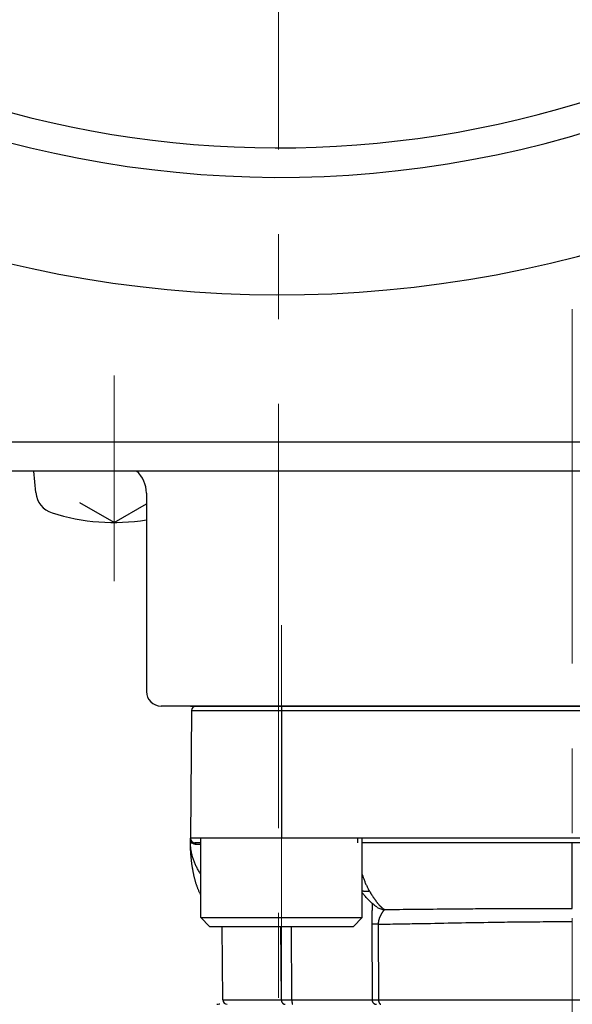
# Model space of a CAD drawing. Header units: millimetres. Extents: x 0 to 1071, y 0 to 742.
# Tile 125 of 130: x 754 to 773, y 461 to 494. Entities that reach past the tile are written whole.
import ezdxf

# ---------------------------------------------------------------- set-up
doc = ezdxf.new("R2010")
doc.units = ezdxf.units.MM
doc.header["$LTSCALE"] = 0.454724
doc.linetypes.add('CENTER', pattern=[50.8, 31.75, -6.35, 6.35, -6.35])
doc.layers.add('NoLayerName_001', color=7, linetype='Continuous')
doc.layers.add('NoLayerName_005', color=7, linetype='Continuous')
doc.styles.get("Standard").update_dxf_attribs({"font": 'txt', "bigfont": 'extfont2'})
doc.dimstyles.get("Standard").update_dxf_attribs({"dimtxt": 2.5, "dimasz": 2.5, "dimexe": 1, "dimexo": 1, "dimtad": 1, "dimdec": 3, "dimzin": 0, "dimdsep": 46, "dimtxsty": 'Standard', "dimcen": 2.5, "dimadec": 3, "dimazin": 0, "dimtfac": 0.75, "dimtdec": 3, "dimtmove": 0, "dimatfit": 3, "dimfxl": 1, "dimarcsym": 0})

# ---------------------------------------------------------------- blocks, each defined once
blk = doc.blocks.new('_OPEN30')
at = {"color": 0, "linetype": 'ByBlock', "lineweight": -2}
for p, q in [((-1, 0.267949), (0, 0)), ((0, 0), (-1, -0.267949)), ((0, 0), (-1, 0))]:
    blk.add_line(p, q, dxfattribs=at)
blk = doc.blocks.new('*D120')
at = {"layer": 'Defpoints', "color": 0}
for p in [(726.5, 573), (798.5, 477)]:
    blk.add_point(p, dxfattribs=at)
at = {"layer": 'NoLayerName_001', "color": 0, "linetype": 'Continuous', "lineweight": 13}
blk.add_line((728.75, 570), (796.25, 480), dxfattribs=at)
at = {"layer": 'NoLayerName_001', "color": 0, "lineweight": 13, "xscale": 3.75, "yscale": 3.75, "zscale": 3.75}
for p, rotation in [((726.5, 573), 126.8698976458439), ((798.5, 477), 306.8698976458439)]:
    blk.add_blockref('_OPEN30', p, dxfattribs=dict(at, rotation=rotation))
at = {"layer": 'NoLayerName_001', "color": 0, "lineweight": 13, "insert": (748.082, 555.836), "char_height": 8.75, "attachment_point": 5, "rotation": 306.8699}
blk.add_mtext('\\W0.8000;%%c120', dxfattribs=at)
blk = doc.blocks.new('*D133')
at = {"layer": 'Defpoints', "color": 0}
for p in [(762.5, 462.148), (772.5, 426.25), (762.5, 412.5)]:
    blk.add_point(p, dxfattribs=at)
at = {"layer": 'NoLayerName_001', "color": 0, "linetype": 'Continuous', "lineweight": 13}
for p, q in [((762.5, 459.648), (762.5, 410)), ((772.5, 423.75), (772.5, 410)), ((758.75, 412.5), (755, 412.5)), ((772.5, 412.5), (762.5, 412.5)), ((772.5, 412.5), (793.302, 412.5)), ((776.25, 412.5), (780, 412.5))]:
    blk.add_line(p, q, dxfattribs=at)
at = {"layer": 'NoLayerName_001', "color": 0, "lineweight": 13, "xscale": 3.75, "yscale": 3.75, "zscale": 3.75}
blk.add_blockref('_OPEN30', (762.5, 412.5), dxfattribs=at)
at = {"layer": 'NoLayerName_001', "color": 0, "lineweight": 13, "xscale": 3.75, "yscale": 3.75, "zscale": 3.75, "rotation": 180}
blk.add_blockref('_OPEN30', (772.5, 412.5), dxfattribs=at)
at = {"layer": 'NoLayerName_001', "color": 0, "lineweight": 13, "insert": (786.651, 419.467), "char_height": 8.75, "attachment_point": 5}
blk.add_mtext('\\W0.8000;10', dxfattribs=at)

msp = doc.modelspace()

# ---------------------------------------------------------------- linework, layer by layer
at = {"layer": 'NoLayerName_001', "color": 4, "linetype": 'CENTER', "lineweight": 13}
for p, q in [((762.5, 443.75), (762.5, 581.25)), ((772.5, 426.250001), (772.5, 484.50924)), ((756.9, 482.25), (756.9, 475.25)), ((762.6, 473.750001), (762.6, 460.998692)), ((762.6, 473.750001), (762.6, 460.998692))]:
    msp.add_line(p, q, dxfattribs=at)
at = {"layer": 'NoLayerName_001', "color": 7, "linetype": 'Continuous', "lineweight": 25}
for p, q in [((723.964302, 480), (801.035698, 480)), ((789.537825, 479), (735.462175, 479)), ((754.235905, 478.268102), (754.171872, 479)), ((758, 478.25), (758, 471.500001)), ((756.9, 477.25), (755.737099, 477.921401)), ((756.9, 477.25), (758, 477.885085)), ((786.5, 471.000001), (758.5, 471.000001))]:
    msp.add_line(p, q, dxfattribs=at)
at = {"layer": 'NoLayerName_001', "color": 21, "linetype": 'Continuous', "lineweight": 25}
msp.add_line((759.5, 471.000001), (785.5, 471.000001), dxfattribs=at)
at = {"layer": 'NoLayerName_001', "color": 60, "linetype": 'Continuous', "lineweight": 25}
for p, q in [((759.687968, 471.000001), (785.312032, 471.000001)), ((762.600505, 471.000001), (762.600505, 466.500001)), ((759.537973, 470.85131), (759.5, 466.500001)), ((759.537973, 470.85131), (785.462027, 470.85131)), ((785.5, 466.500001), (759.5, 466.500001)), ((759.5, 466.350001), (759.5, 466.500001)), ((759.550589, 466.349085), (759.562757, 466.348992)), ((759.850505, 466.350001), (759.65, 466.350001)), ((765.18487, 466.500001), (765.1858, 466.350001)), ((779.649495, 466.350001), (765.350505, 466.350001)), ((772.5, 464.112259), (772.5, 466.350001)), ((765.861089, 464.150049), (765.860404, 464.150484)), ((760.598702, 460.998692), (760.576874, 463.500001)), ((762.594456, 460.998692), (762.575572, 463.500001)), ((762.953694, 460.999215), (762.937265, 463.500001)), ((765.671663, 463.579026), (765.683356, 460.999215)), ((765.891586, 463.577281), (765.902948, 460.998692)), ((760.598702, 460.998692), (762.594456, 460.998692)), ((762.594459, 460.998692), (762.953694, 460.999215)), ((762.953694, 460.999215), (765.683356, 460.999215)), ((765.902948, 460.998692), (779.097052, 460.998692))]:
    msp.add_line(p, q, dxfattribs=at)
at = {"layer": 'NoLayerName_001', "color": 4, "linetype": 'Continuous', "lineweight": 25}
for p, q in [((765.350505, 466.500001), (759.850505, 466.500001)), ((759.850505, 463.800001), (759.850505, 466.500001)), ((765.350505, 463.800001), (765.350505, 466.500001)), ((760.150505, 463.500001), (759.850505, 463.800001)), ((759.850505, 463.800001), (765.350505, 463.800001)), ((760.150505, 463.500001), (765.050505, 463.500001)), ((765.050505, 463.500001), (765.350505, 463.800001))]:
    msp.add_line(p, q, dxfattribs=at)
at = {"layer": 'NoLayerName_001', "color": 7, "linetype": 'Continuous', "lineweight": 25}
for centre, radius, start, end in [((762.5, 525), 40, 129.5303746, 31.5867063), ((762.5, 525), 36, 129.5303746, 31.3477865), ((762.5, 525), 35, 239.6300356, 313.6651772), ((757, 478.25), 1, 0, 48.5903779), ((755.03286, 478.337827), 0.8, 185, 252.4732218), ((756.9, 484.25), 7, 252.4732218, 279.0410983), ((758.5, 471.500001), 0.5, 180, 270)]:
    msp.add_arc(centre, radius, start, end, dxfattribs=at)
at = {"layer": 'NoLayerName_001', "color": 60, "linetype": 'Continuous', "lineweight": 25}
for centre, radius, start, end in [((759.687968, 470.850001), 0.15, 90, 179.5), ((759.65, 466.500001), 0.15, 180, 270), ((761.033086, 466.350211), 1.533078, 180.0078502, 180.1656686), ((759.693638, 466.48644), 0.189793, 222.0385394, 226.401789), ((759.682384, 466.475641), 0.173833, 254.575511, 255.7714878), ((759.682012, 466.474058), 0.172208, 255.7621732, 269.9491293), ((766.118211, 464.556677), 0.481103, 237.6936874, 268.3193732), ((760.500009, 460.190751), 0.659249, 90.0008101, 92.3246304), ((760.748697, 461.000001), 0.15, 180.500038, 270.0042417)]:
    msp.add_arc(centre, radius, start, end, dxfattribs=at)
for points, knots in [([(759.5, 466.500001), (759.500045, 466.497454), (759.500069, 466.492355), (759.500496, 466.484713), (759.501157, 466.47708), (759.502094, 466.469468), (759.503295, 466.461886), (759.504764, 466.454346), (759.506501, 466.446857), (759.508505, 466.439431), (759.510776, 466.432077), (759.513316, 466.424808), (759.516122, 466.417634), (759.519191, 466.410566), (759.522518, 466.403618), (759.526098, 466.3968), (759.529926, 466.390125), (759.533999, 466.383605), (759.53831, 466.377251), (759.542863, 466.371082), (759.547618, 466.36508), (759.551012, 466.361274), (759.55268, 466.359348)], [0, 0, 0, 0, 0.0076414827, 0.015293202, 0.022953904, 0.0306223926, 0.0382975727, 0.0459784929, 0.0536643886, 0.0613547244, 0.0690492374, 0.0767479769, 0.0844504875, 0.0921544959, 0.0998574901, 0.107557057, 0.1152509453, 0.1229371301, 0.1306138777, 0.1382798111, 0.1459339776, 0.1535759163, 0.1535759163, 0.1535759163, 0.1535759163]), ([(759.548614, 465.633358), (759.546676, 465.648208), (759.542708, 465.677896), (759.537317, 465.7225), (759.53225, 465.767139), (759.527565, 465.81182), (759.523244, 465.856537), (759.51929, 465.901288), (759.5157, 465.94607), (759.512471, 465.99088), (759.509602, 466.035716), (759.50709, 466.080573), (759.50494, 466.12545), (759.503162, 466.170343), (759.50176, 466.215248), (759.50076, 466.260161), (759.500106, 466.30508), (759.500069, 466.335027), (759.5, 466.350001)], [0, 0, 0, 0, 0.0449275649, 0.0898545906, 0.1347805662, 0.1797056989, 0.2246304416, 0.2695551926, 0.3144802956, 0.3594060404, 0.4043326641, 0.4492602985, 0.4941883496, 0.5391158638, 0.5840420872, 0.6289664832, 0.6738887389, 0.7188087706, 0.7188087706, 0.7188087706, 0.7188087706]), ([(759.5, 466.350001), (759.500403, 466.349976), (759.50119, 466.349899), (759.502316, 466.349947), (759.503365, 466.34971), (759.504427, 466.349645), (759.505551, 466.349625), (759.50671, 466.349638), (759.50787, 466.349642), (759.509013, 466.349627), (759.510508, 466.349593), (759.511992, 466.349544), (759.513475, 466.349505), (759.514593, 466.349481), (759.515716, 466.349461), (759.522091, 466.349371), (759.530716, 466.349265), (759.541966, 466.349155), (759.54759, 466.34911), (759.550589, 466.349085)], [0, 0, 0, 0, 0.00121096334, 0.00237309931, 0.00335877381, 0.00441872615, 0.00555732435, 0.00673156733, 0.00789720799, 0.00903790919, 0.01016055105, 0.01238123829, 0.01349359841, 0.01461197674, 0.01573513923, 0.01686174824, 0.03373939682, 0.04161261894, 0.05061214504, 0.05061214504, 0.05061214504, 0.05061214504]), ([(759.850505, 465.280149), (759.842141, 465.292964), (759.821884, 465.323552), (759.791373, 465.372972), (759.75902, 465.428378), (759.728257, 465.484694), (759.699101, 465.541866), (759.671633, 465.599874), (759.645919, 465.65869), (759.622029, 465.718287), (759.600031, 465.778636), (759.579994, 465.83971), (759.561992, 465.901466), (759.546098, 465.963836), (759.53239, 466.026733), (759.520959, 466.090061), (759.511857, 466.153723), (759.50528, 466.217625), (759.50089, 466.281663), (759.500518, 466.324422), (759.500014, 466.345778)], [0, 0, 0, 0, 0.045909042, 0.110054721, 0.174207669, 0.238371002, 0.30253999, 0.366712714, 0.430891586, 0.495083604, 0.559300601, 0.623559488, 0.687878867, 0.752242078, 0.816612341, 0.880958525, 0.945256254, 1.009488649, 1.073647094, 1.137732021, 1.137732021, 1.137732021, 1.137732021]), ([(759.562764, 466.348992), (759.562885, 466.34966), (759.563147, 466.350994), (759.563423, 466.353019), (759.563625, 466.355057), (759.563738, 466.357106), (759.563761, 466.35916), (759.56369, 466.361214), (759.563521, 466.363262), (759.563252, 466.365302), (759.562878, 466.367326), (759.562397, 466.36933), (759.561803, 466.371308), (759.561098, 466.373253), (759.560285, 466.375158), (759.559366, 466.377014), (759.558345, 466.378812), (759.557223, 466.380545), (759.556005, 466.382204), (759.55469, 466.383777), (759.553294, 466.385272), (759.552275, 466.386172), (759.551777, 466.386633)], [0, 0, 0, 0, 0.0020361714, 0.0040794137, 0.00612766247, 0.00817918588, 0.01023263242, 0.01228708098, 0.0143420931, 0.01639776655, 0.01845478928, 0.02051449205, 0.02257875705, 0.02464742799, 0.02671813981, 0.02878850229, 0.03085628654, 0.03291953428, 0.03497667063, 0.03702662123, 0.03906893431, 0.04110390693, 0.04110390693, 0.04110390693, 0.04110390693]), ([(759.562764, 466.348992), (759.563811, 466.348051), (759.565889, 466.346153), (759.5691, 466.34341), (759.572366, 466.340732), (759.575699, 466.338131), (759.579096, 466.335606), (759.582556, 466.333159), (759.586078, 466.330793), (759.589658, 466.328507), (759.593294, 466.326304), (759.596982, 466.324187), (759.600721, 466.322155), (759.604506, 466.320212), (759.608336, 466.318359), (759.612207, 466.316598), (759.616117, 466.31493), (759.620062, 466.313357), (759.62404, 466.311881), (759.628049, 466.310506), (759.632081, 466.309219), (759.634797, 466.30846), (759.63615, 466.308068)], [0, 0, 0, 0, 0.00422178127, 0.00844345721, 0.01266667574, 0.0168931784, 0.02112479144, 0.02536250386, 0.0296055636, 0.03385299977, 0.03810382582, 0.04235704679, 0.04661166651, 0.05086669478, 0.05512115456, 0.05937408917, 0.06362456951, 0.06787170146, 0.07211463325, 0.07635256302, 0.08058474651, 0.08481050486, 0.08481050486, 0.08481050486, 0.08481050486]), ([(759.681864, 466.301851), (759.681838, 466.302549), (759.6818, 466.303946), (759.68166, 466.30604), (759.68147, 466.30813), (759.68122, 466.310216), (759.680912, 466.312295), (759.680544, 466.314364), (759.680117, 466.316423), (759.67963, 466.318469), (759.679083, 466.3205), (759.678473, 466.322514), (759.6778, 466.324508), (759.67706, 466.326477), (759.676251, 466.328417), (759.67537, 466.330326), (759.674415, 466.332199), (759.673382, 466.334032), (759.67227, 466.335822), (759.671078, 466.337562), (759.6698, 466.339244), (759.668434, 466.340855), (759.666977, 466.342381), (759.665424, 466.343811), (759.663774, 466.345131), (759.662023, 466.346328), (759.660175, 466.347386), (759.658242, 466.34829), (759.65624, 466.349028), (759.654188, 466.34957), (759.652103, 466.349937), (759.650698, 466.34996), (759.65, 466.349999)], [0, 0, 0, 0, 0.00209598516, 0.00419377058, 0.00629298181, 0.00839330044, 0.01049446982, 0.01259630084, 0.01469867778, 0.01680156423, 0.0189050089, 0.02100892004, 0.02311261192, 0.02521556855, 0.02731765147, 0.02941913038, 0.03152071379, 0.03362357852, 0.03572939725, 0.03783953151, 0.03995147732, 0.04206248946, 0.04417149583, 0.04627934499, 0.0483890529, 0.05050602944, 0.05263532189, 0.05477033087, 0.05690216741, 0.05902439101, 0.06113388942, 0.06323184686, 0.06323184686, 0.06323184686, 0.06323184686]), ([(759.850505, 464.574417), (759.846216, 464.582689), (759.834913, 464.604207), (759.81761, 464.639487), (759.798665, 464.680261), (759.780641, 464.721448), (759.763444, 464.762982), (759.747031, 464.804826), (759.731374, 464.846955), (759.716441, 464.889346), (759.702202, 464.931977), (759.688625, 464.974825), (759.675681, 465.017868), (759.663337, 465.061085), (759.651562, 465.104455), (759.640339, 465.147968), (759.629652, 465.191612), (759.619481, 465.235379), (759.609811, 465.279258), (759.600622, 465.323242), (759.591898, 465.367319), (759.58362, 465.41148), (759.575774, 465.45572), (759.56835, 465.500031), (759.561355, 465.544411), (759.554718, 465.588847), (759.550681, 465.618526), (759.548614, 465.633358)], [0, 0, 0, 0, 0.027955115, 0.072912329, 0.117869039, 0.162825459, 0.207777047, 0.252720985, 0.297661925, 0.342603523, 0.387547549, 0.432493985, 0.477441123, 0.522385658, 0.567324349, 0.612258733, 0.657190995, 0.702122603, 0.747054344, 0.79198634, 0.836918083, 0.881848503, 0.926777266, 0.971705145, 1.016632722, 1.061560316, 1.106487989, 1.106487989, 1.106487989, 1.106487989]), ([(765.350505, 465.263323), (765.354708, 465.250132), (765.364561, 465.21872), (765.381187, 465.169448), (765.400393, 465.11553), (765.420659, 465.061989), (765.441974, 465.008843), (765.464374, 464.956134), (765.487909, 464.903921), (765.512606, 464.852257), (765.538562, 464.801237), (765.56561, 464.750802), (765.584923, 464.71791), (765.594417, 464.701376)], [0, 0, 0, 0, 0.0415325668, 0.0987600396, 0.1559922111, 0.2132339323, 0.2704917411, 0.3277637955, 0.3850355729, 0.4422952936, 0.4995355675, 0.5567536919, 0.613951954, 0.613951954, 0.613951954, 0.613951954]), ([(765.594417, 464.701373), (765.590156, 464.700361), (765.581649, 464.698264), (765.568782, 464.69556), (765.555855, 464.693131), (765.542863, 464.691037), (765.529819, 464.689276), (765.516731, 464.687863), (765.503606, 464.686807), (765.490454, 464.686122), (765.477284, 464.685817), (765.464109, 464.685906), (765.450943, 464.686404), (765.437803, 464.687327), (765.424704, 464.68869), (765.411663, 464.690508), (765.398697, 464.692798), (765.38582, 464.69557), (765.373059, 464.698857), (765.361268, 464.702347), (765.353822, 464.704988), (765.350505, 464.70612)], [0, 0, 0, 0, 0.013136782, 0.02628352, 0.0394371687, 0.0525953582, 0.065756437, 0.0789195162, 0.0920845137, 0.1052521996, 0.1184240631, 0.131598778, 0.1447726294, 0.1579432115, 0.1711096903, 0.1842729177, 0.1974355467, 0.2106021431, 0.2237781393, 0.2369610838, 0.2474755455, 0.2474755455, 0.2474755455, 0.2474755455]), ([(765.594417, 464.701373), (765.599489, 464.692864), (765.609593, 464.675823), (765.624984, 464.650401), (765.640524, 464.625068), (765.656244, 464.599846), (765.672144, 464.574735), (765.688232, 464.549743), (765.704515, 464.524875), (765.720999, 464.500136), (765.73769, 464.475532), (765.754596, 464.451069), (765.771722, 464.426753), (765.789073, 464.402589), (765.806669, 464.378598), (765.824534, 464.354809), (765.84269, 464.331246), (765.861162, 464.307938), (765.879968, 464.284909), (765.899147, 464.2622), (765.918658, 464.239779), (765.932064, 464.225192), (765.938717, 464.217854)], [0, 0, 0, 0, 0.029716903, 0.0594348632, 0.0891537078, 0.1188734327, 0.1485942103, 0.1783163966, 0.2080405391, 0.2377673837, 0.2674978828, 0.297233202, 0.3269747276, 0.3567234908, 0.3864760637, 0.4162275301, 0.4459741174, 0.4757133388, 0.5054441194, 0.5351669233, 0.5648838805, 0.5945989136, 0.5945989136, 0.5945989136, 0.5945989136]), ([(765.686254, 464.286712), (765.686206, 464.277274), (765.686163, 464.258398), (765.685781, 464.230086), (765.685253, 464.201776), (765.684577, 464.173468), (765.683536, 464.135729), (765.681183, 464.06026), (765.678219, 463.975367), (765.676022, 463.899892), (765.675028, 463.86215), (765.674342, 463.833842), (765.673719, 463.805532), (765.673165, 463.777221), (765.672685, 463.748909), (765.672284, 463.720596), (765.671968, 463.692282), (765.671739, 463.663968), (765.671609, 463.635654), (765.671565, 463.60734), (765.671639, 463.588464), (765.671663, 463.579026)], [0, 0, 0, 0, 0.0283138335, 0.0566280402, 0.0849431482, 0.1132590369, 0.1415750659, 0.1982045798, 0.3397749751, 0.3964072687, 0.4247240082, 0.453040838, 0.4813575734, 0.5096740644, 0.5379901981, 0.5663059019, 0.5946211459, 0.6229359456, 0.6512503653, 0.6795645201, 0.7078785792, 0.7078785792, 0.7078785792, 0.7078785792]), ([(765.938717, 464.217854), (765.941199, 464.215188), (765.946149, 464.209842), (765.953665, 464.201907), (765.961241, 464.194028), (765.968888, 464.186218), (765.976609, 464.17848), (765.984408, 464.170819), (765.992287, 464.163239), (766.000251, 464.155745), (766.008302, 464.148342), (766.016445, 464.141034), (766.024684, 464.133826), (766.033019, 464.126723), (766.041456, 464.119736), (766.050006, 464.112886), (766.058675, 464.106193), (766.067471, 464.099677), (766.076401, 464.093355), (766.085478, 464.087258), (766.094685, 464.081365), (766.100977, 464.077691), (766.104103, 464.075822)], [0, 0, 0, 0, 0.010928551, 0.0218578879, 0.0327877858, 0.0437181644, 0.0546490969, 0.0655808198, 0.0765137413, 0.0874484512, 0.0983857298, 0.1093265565, 0.120272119, 0.1312236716, 0.1421794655, 0.153135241, 0.1640875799, 0.1750341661, 0.1859739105, 0.1969070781, 0.2078354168, 0.2187622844, 0.2187622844, 0.2187622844, 0.2187622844]), ([(766.104101, 464.075782), (766.101468, 464.07321), (766.096008, 464.068236), (766.088928, 464.059707), (766.081954, 464.051116), (766.075114, 464.042423), (766.068397, 464.033652), (766.061799, 464.024796), (766.055311, 464.015856), (766.048927, 464.006836), (766.042642, 463.997743), (766.036451, 463.988582), (766.030349, 463.979363), (766.024333, 463.970088), (766.018406, 463.960758), (766.01257, 463.951373), (766.006826, 463.94193), (766.001177, 463.932431), (765.995625, 463.922874), (765.990172, 463.91326), (765.984822, 463.903587), (765.979578, 463.893856), (765.974442, 463.884067), (765.96942, 463.874219), (765.964513, 463.864313), (765.959725, 463.854347), (765.955061, 463.844323), (765.950524, 463.83424), (765.946119, 463.824099), (765.941851, 463.813899), (765.937723, 463.803642), (765.933741, 463.793327), (765.929909, 463.782955), (765.926231, 463.772526), (765.922712, 463.762041), (765.919357, 463.751503), (765.916171, 463.740911), (765.913157, 463.730269), (765.910327, 463.719575), (765.907657, 463.708838), (765.906062, 463.701637), (765.905241, 463.698041)], [0, 0, 0, 0, 0.0110414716, 0.0221178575, 0.0331961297, 0.0442524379, 0.0552962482, 0.0663373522, 0.0773832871, 0.0884343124, 0.0994889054, 0.1105452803, 0.1216014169, 0.1326559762, 0.1437091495, 0.154761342, 0.1658130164, 0.176864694, 0.1879169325, 0.1989698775, 0.2100233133, 0.2210771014, 0.2321311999, 0.2431856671, 0.2542406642, 0.2652963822, 0.2763525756, 0.2874088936, 0.298465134, 0.3095212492, 0.3205773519, 0.3316337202, 0.3426908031, 0.353748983, 0.3648079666, 0.3758674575, 0.3869273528, 0.3979877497, 0.4090489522, 0.4201114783, 0.4311760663, 0.4311760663, 0.4311760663, 0.4311760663]), ([(766.104102, 464.075796), (766.786309, 464.083028), (767.724332, 464.094264), (768.918222, 464.104045), (769.685736, 464.108572), (770.53854, 464.111578), (771.476629, 464.113012), (772.158876, 464.112369), (772.5, 464.112259)], [0, 0, 0, 0, 2.046736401, 2.814262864, 3.581788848, 4.349315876, 5.372687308, 6.396057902, 6.396057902, 6.396057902, 6.396057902]), ([(765.891586, 463.577281), (765.872036, 463.57731), (765.83538, 463.577348), (765.791392, 463.577473), (765.762067, 463.577623), (765.744962, 463.577752), (765.722969, 463.577977), (765.70342, 463.578215), (765.686314, 463.578451), (765.678983, 463.578619), (765.674103, 463.578905), (765.671663, 463.579026)], [0, 0, 0, 0, 0.0586496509, 0.1099698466, 0.1319637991, 0.1466255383, 0.1612864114, 0.1979445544, 0.205278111, 0.2126098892, 0.2199402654, 0.2199402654, 0.2199402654, 0.2199402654]), ([(765.905241, 463.698041), (765.904485, 463.69443), (765.902924, 463.687217), (765.90087, 463.676337), (765.898993, 463.665424), (765.897325, 463.654475), (765.895861, 463.643497), (765.894606, 463.632495), (765.893562, 463.621473), (765.89273, 463.610436), (765.892121, 463.599388), (765.891704, 463.588336), (765.891643, 463.580965), (765.891586, 463.577281)], [0, 0, 0, 0, 0.0110676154, 0.0221388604, 0.0332126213, 0.0442875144, 0.0553622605, 0.0664356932, 0.0775067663, 0.0885745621, 0.0996382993, 0.1106973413, 0.1217512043, 0.1217512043, 0.1217512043, 0.1217512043]), ([(765.891586, 463.577281), (766.111884, 463.580453), (766.552487, 463.58643), (767.800796, 463.607534), (768.975593, 463.632031), (770.077066, 463.649204), (770.517671, 463.655051), (770.958293, 463.659616), (771.398928, 463.662728), (771.766131, 463.664095), (772.059895, 463.6644), (772.280217, 463.664287), (772.427098, 463.663823), (772.500538, 463.663639)], [0, 0, 0, 0, 0.660963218, 1.321927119, 3.745459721, 4.186102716, 4.626745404, 5.06738958, 5.5080358, 5.948682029, 6.169004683, 6.389326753, 6.609648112, 6.609648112, 6.609648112, 6.609648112]), ([(762.594456, 460.998692), (762.59453, 460.996171), (762.594597, 460.991113), (762.595181, 460.98353), (762.596054, 460.975945), (762.597266, 460.968381), (762.598802, 460.960858), (762.600665, 460.953399), (762.602854, 460.946025), (762.605367, 460.938757), (762.608204, 460.931617), (762.611363, 460.924626), (762.614845, 460.917805), (762.618647, 460.911177), (762.62277, 460.904763), (762.627211, 460.898584), (762.631967, 460.892663), (762.637035, 460.887022), (762.642411, 460.881683), (762.648091, 460.876669), (762.65407, 460.872002), (762.660338, 460.867709), (762.666873, 460.863815), (762.673643, 460.860342), (762.680621, 460.857342), (762.687753, 460.854759), (762.692652, 460.853541), (762.695079, 460.85287)], [0, 0, 0, 0, 0.0075649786, 0.0151691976, 0.0228053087, 0.0304659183, 0.0381437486, 0.0458317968, 0.0535234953, 0.0612128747, 0.0688947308, 0.0765647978, 0.0842199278, 0.0918582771, 0.0994794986, 0.1070846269, 0.1146748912, 0.122252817, 0.1298229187, 0.1373919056, 0.1449688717, 0.1525631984, 0.1601692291, 0.167774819, 0.1753696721, 0.1829461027, 0.1904997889, 0.1904997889, 0.1904997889, 0.1904997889]), ([(762.695079, 460.85287), (762.695607, 460.852749), (762.696663, 460.8525), (762.698256, 460.852162), (762.699853, 460.851846), (762.701457, 460.851554), (762.703066, 460.851286), (762.704679, 460.851044), (762.706295, 460.850826), (762.707915, 460.850633), (762.709538, 460.850465), (762.711163, 460.850322), (762.712789, 460.850206), (762.714416, 460.850114), (762.716043, 460.850049), (762.717671, 460.850007), (762.718756, 460.850005), (762.719298, 460.850001)], [0, 0, 0, 0, 0.00162663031, 0.00325458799, 0.00488365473, 0.00651361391, 0.00814425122, 0.00977535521, 0.01140671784, 0.0130381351, 0.01466940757, 0.016300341, 0.01793074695, 0.0195604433, 0.02118925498, 0.02281701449, 0.02444356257, 0.02444356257, 0.02444356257, 0.02444356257]), ([(762.953694, 460.999215), (762.953696, 460.997949), (762.953699, 460.995417), (762.953718, 460.991618), (762.953747, 460.98782), (762.953787, 460.984022), (762.953838, 460.980224), (762.9539, 460.976427), (762.953975, 460.972629), (762.954061, 460.968832), (762.954158, 460.965034), (762.954268, 460.961237), (762.954391, 460.957439), (762.954526, 460.953641), (762.954673, 460.949843), (762.954834, 460.946044), (762.955008, 460.942246), (762.955195, 460.938447), (762.955396, 460.934648), (762.955612, 460.930849), (762.955844, 460.927052), (762.956093, 460.923256), (762.956359, 460.919462), (762.956644, 460.915671), (762.956949, 460.911883), (762.957274, 460.908099), (762.95762, 460.904319), (762.957988, 460.900543), (762.95838, 460.896773), (762.958795, 460.893008), (762.959236, 460.889246), (762.959714, 460.885486), (762.960238, 460.881724), (762.960818, 460.877957), (762.961465, 460.874184), (762.962183, 460.870421), (762.962964, 460.86669), (762.963832, 460.863034), (762.964692, 460.859406), (762.96556, 460.857091), (762.965958, 460.855917)], [0, 0, 0, 0, 0.0037987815, 0.0075972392, 0.0113954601, 0.0151935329, 0.0189915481, 0.0227895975, 0.026587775, 0.0303861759, 0.0341848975, 0.0379840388, 0.0417837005, 0.0455839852, 0.0493849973, 0.053186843, 0.0569896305, 0.0607933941, 0.0645978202, 0.0684025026, 0.0722070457, 0.0760110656, 0.0798141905, 0.0836160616, 0.0874163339, 0.0912146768, 0.0950107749, 0.098804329, 0.1025950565, 0.1063826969, 0.110168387, 0.1139567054, 0.1177529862, 0.1215628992, 0.1253924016, 0.1292346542, 0.1330572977, 0.1368252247, 0.1405105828, 0.1442292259, 0.1442292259, 0.1442292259, 0.1442292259]), ([(762.965958, 460.855917), (762.96657, 460.854714), (762.967296, 460.852017), (762.969776, 460.85077), (762.970767, 460.850001)], [0, 0, 0, 0, 0.004049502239, 0.007812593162, 0.007812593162, 0.007812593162, 0.007812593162]), ([(765.683356, 460.999215), (765.683437, 460.996629), (765.683502, 460.991446), (765.68419, 460.98369), (765.685228, 460.975963), (765.686675, 460.968288), (765.688511, 460.96069), (765.690735, 460.953194), (765.693344, 460.945823), (765.696334, 460.938602), (765.699698, 460.931552), (765.703423, 460.924689), (765.707497, 460.918031), (765.71191, 460.911595), (765.716648, 460.905398), (765.7217, 460.899455), (765.727055, 460.893785), (765.732701, 460.888404), (765.738621, 460.883325), (765.744799, 460.87856), (765.751218, 460.874122), (765.757861, 460.870023), (765.764712, 460.866277), (765.771755, 460.862896), (765.778971, 460.859893), (765.786341, 460.857277), (765.793839, 460.855052), (765.80144, 460.853222), (765.809118, 460.851787), (765.81685, 460.85077), (765.824609, 460.850108), (765.829793, 460.85007), (765.832379, 460.850001)], [0, 0, 0, 0, 0.0077623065, 0.015543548, 0.0233399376, 0.0311473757, 0.0389616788, 0.0467788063, 0.0545950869, 0.0624075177, 0.0702154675, 0.0780199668, 0.0858217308, 0.0936212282, 0.1014188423, 0.1092150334, 0.117010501, 0.1248062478, 0.13260303, 0.1404012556, 0.1482012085, 0.1560032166, 0.163807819, 0.1716159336, 0.1794289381, 0.1872464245, 0.1950651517, 0.202881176, 0.210690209, 0.2184878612, 0.2262698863, 0.2340324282, 0.2340324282, 0.2340324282, 0.2340324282]), ([(765.68336, 460.999215), (765.68702, 460.999159), (765.694338, 460.999031), (765.705317, 460.99893), (765.716297, 460.998866), (765.782174, 460.998735), (765.844392, 460.998743), (765.90295, 460.998692)], [0, 0, 0, 0, 0.0109793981, 0.0219587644, 0.0329383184, 0.0439181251, 0.2195921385, 0.2195921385, 0.2195921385, 0.2195921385]), ([(765.902948, 460.998692), (765.902974, 460.996933), (765.903, 460.993415), (765.903189, 460.988139), (765.903468, 460.982866), (765.903857, 460.977597), (765.90435, 460.972336), (765.904951, 460.967084), (765.905662, 460.961844), (765.906482, 460.956618), (765.907413, 460.951408), (765.908458, 460.946216), (765.909616, 460.941046), (765.910889, 460.9359), (765.912283, 460.930785), (765.913804, 460.925708), (765.915458, 460.920674), (765.91725, 460.915692), (765.919185, 460.910767), (765.921271, 460.905908), (765.923511, 460.901121), (765.925912, 460.896412), (765.928478, 460.891791), (765.931215, 460.887268), (765.934131, 460.882859), (765.937233, 460.878585), (765.940527, 460.874463), (765.944023, 460.870512), (765.947754, 460.866771), (765.95175, 460.863277), (765.956035, 460.860077), (765.9606, 460.857219), (765.965406, 460.854748), (765.970405, 460.852715), (765.975552, 460.851207), (765.980793, 460.850178), (765.984335, 460.850111), (765.986092, 460.850001)], [0, 0, 0, 0, 0.0052763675, 0.0105549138, 0.0158354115, 0.0211177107, 0.0264017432, 0.0316875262, 0.0369751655, 0.0422648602, 0.0475569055, 0.0528516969, 0.0581497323, 0.063450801, 0.0687527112, 0.0740533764, 0.0793512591, 0.0846454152, 0.08993554, 0.0952220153, 0.100505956, 0.1057892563, 0.1110745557, 0.1163616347, 0.121646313, 0.1269258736, 0.1321997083, 0.1374698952, 0.1427443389, 0.1480393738, 0.1533801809, 0.1587708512, 0.1641785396, 0.1695733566, 0.1749343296, 0.180252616, 0.1855351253, 0.1855351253, 0.1855351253, 0.1855351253])]:
    msp.add_open_spline(points, degree=3, knots=knots, dxfattribs=at)
msp.add_open_spline([(759.681864, 466.301851), (759.738077, 466.301791), (759.794291, 466.301732), (759.850505, 466.301672)], degree=3, dxfattribs=at)
at = {"layer": 'NoLayerName_001', "color": 7, "linetype": 'Continuous', "lineweight": 25}
msp.add_open_spline([(765.861088, 464.150049), (765.835183, 464.168588), (765.79711, 464.195042), (765.738036, 464.239743), (765.676359, 464.29564), (765.610088, 464.35602), (765.536424, 464.433256), (765.475596, 464.498913), (765.407304, 464.573923), (765.371613, 464.617958), (765.350505, 464.643133)], degree=3, knots=[0, 0, 0, 0, 0.0955673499, 0.1390852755, 0.2221184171, 0.3450845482, 0.4079472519, 0.5422140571, 0.6136405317, 0.7121983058, 0.7121983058, 0.7121983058, 0.7121983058], dxfattribs=at)
at = {"layer": 'NoLayerName_005', "color": 60, "linetype": 'Continuous', "lineweight": 25}
msp.add_arc((760.500288, 460.182678), 0.667323, 90.0247503, 98.9041062, dxfattribs=at)

# ---------------------------------------------------------------- dimensions: what is measured, and where the dimension line sits
at = {"layer": 'NoLayerName_001', "color": 3, "linetype": 'Continuous', "lineweight": 13}
dim = msp.add_diameter_dim_2p(p1=(798.5, 477), p2=(726.5, 573), text='\\W0.8000;<>', dimstyle='Standard', override={"dimtxt": 8.75, "dimasz": 3.75, "dimexe": 2.5, "dimexo": 2.5, "dimgap": 2.5, "dimzin": 8, "dimpost": '%%c<>', "dimblk": 'OPEN30', "dimcen": 0, "dimclrd": 0, "dimclre": 0, "dimclrt": 0, "dimtp": 0, "dimtm": 0, "dimatfit": 2, "dimlwd": 13, "dimlwe": 13}, dxfattribs=at)
dim.commit()
dim.dimension.update_dxf_attribs({"geometry": '*D120', "text_midpoint": (742.508085, 551.655886), "dimtype": 163})
dim = msp.add_linear_dim(base=(762.5, 412.5), p1=(772.5, 426.250001), p2=(762.5, 462.148388), angle=180, text='\\W0.8000;<>', dimstyle='Standard', override={"dimtxt": 8.75, "dimasz": 3.75, "dimexe": 2.5, "dimexo": 2.5, "dimgap": 2.5, "dimzin": 8, "dimblk": 'OPEN30', "dimclrd": 0, "dimclre": 0, "dimclrt": 0, "dimtp": 0, "dimtm": 0, "dimlwd": 13, "dimlwe": 13}, dxfattribs=at)
dim.commit()
dim.dimension.update_dxf_attribs({"geometry": '*D133', "text_midpoint": (786.651, 412.5), "dimtype": 160})

doc.saveas('drawing.dxf')
